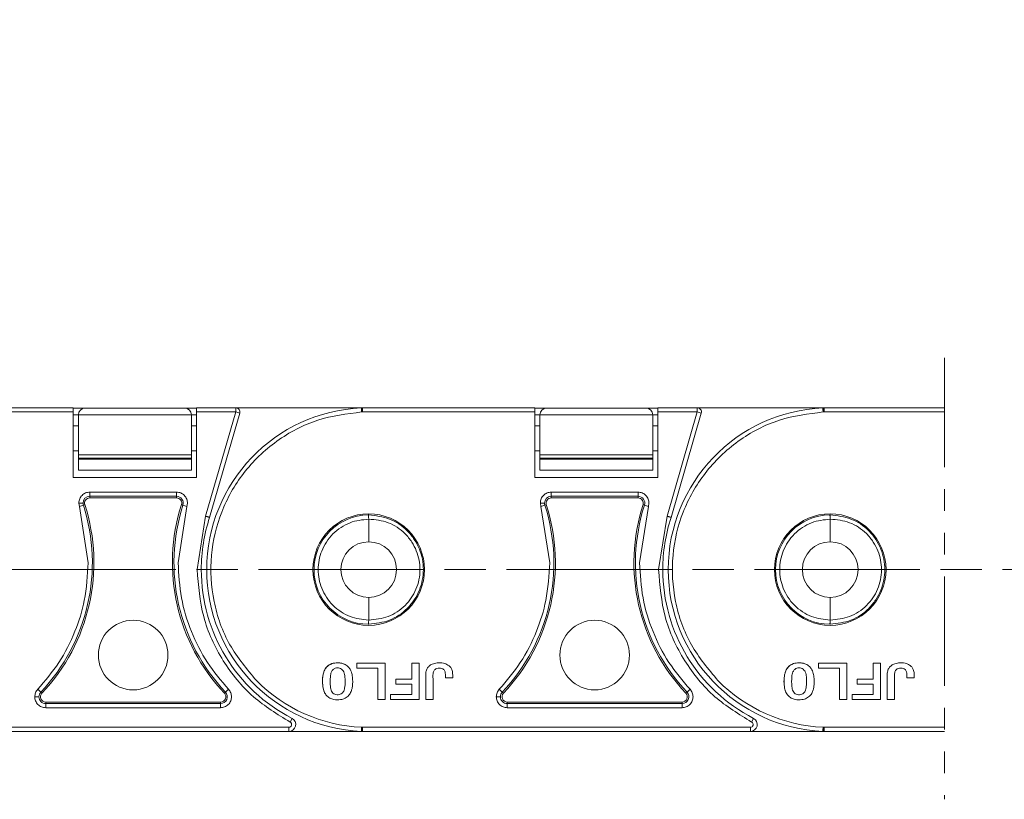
# Model space of a CAD drawing. Header units: millimetres. Extents: x 3045 to 3672, y -465 to -26.
# Tile 12 of 28: x 3355 to 3426, y -275 to -219. Entities that reach past the tile are written whole.
import ezdxf

# ---------------------------------------------------------------- set-up
doc = ezdxf.new("R2010")
doc.units = ezdxf.units.MM
for name, pattern in [('ACAD_ISO08W100', [36, 24, -3, 6, -3]), ('CENTER', [0.6, 0.375, -0.075, 0.075, -0.075]), ('PHANTOM2', [31.75, 15.875, -3.175, 3.175, -3.175, 3.175, -3.175])]:
    doc.linetypes.add(name, pattern=pattern)
doc.layers.add('中心线', color=1, linetype='CENTER', lineweight=25)
doc.styles.get("Standard").update_dxf_attribs({"font": '仿宋_GB2312.ttf', "width": 0.8})
doc.dimstyles.new('副本 ISO-25.1', dxfattribs={"dimtxt": 6, "dimasz": 5, "dimexe": 3.5, "dimexo": 0.625, "dimgap": 1.5, "dimtad": 1, "dimdsep": 46, "dimtxsty": 'Standard', "dimcen": 2.5, "dimadec": 0, "dimazin": 0, "dimtfac": 1, "dimtmove": 0, "dimatfit": 3, "dimfxl": 0, "dimarcsym": 0})

# ---------------------------------------------------------------- blocks, each defined once
blk = doc.blocks.new('*D255')
at = {"color": 0, "lineweight": -2}
for p, q in [((3372.921, -191.545), (3646.071, -191.545)), ((3642.571, -196.545), (3642.571, -265.368)), ((3599.268, -270.368), (3646.071, -270.368))]:
    blk.add_line(p, q, dxfattribs=at)
at = {"color": 0, "lineweight": 9}
for points in [[(3641.738, -196.545), (3643.405, -196.545), (3642.571, -191.545)], [(3641.738, -265.368), (3643.405, -265.368), (3642.571, -270.368)]]:
    blk.add_solid(points, dxfattribs=at)
at = {"layer": 'Defpoints', "color": 0, "lineweight": 9}
for p in [(3372.296, -191.545), (3598.643, -270.368), (3642.571, -270.368)]:
    blk.add_point(p, dxfattribs=at)
at = {"color": 0, "lineweight": 9, "insert": (3638.071, -230.956), "char_height": 6, "attachment_point": 5, "rotation": 90}
blk.add_mtext('2R+23.5', dxfattribs=at)

msp = doc.modelspace()

# ---------------------------------------------------------------- linework, layer by layer
at = {"color": 3, "linetype": 'PHANTOM2', "lineweight": 9, "ltscale": 0.5}
msp.add_line((3422.003, -243.333), (3422.003, -275.385), dxfattribs=at)
at = {"color": 7, "linetype": 'Continuous', "lineweight": 15}
for p, q in [((3358.756, -246.956), (3346.252, -246.956)), ((3358.756, -247.259), (3346.255, -247.259)), ((3358.756, -247.259), (3358.756, -246.956)), ((3359.626, -246.974), (3358.756, -246.974)), ((3358.756, -252.008), (3358.756, -247.259)), ((3366.826, -246.974), (3359.626, -246.974)), ((3367.697, -246.974), (3366.826, -246.974)), ((3370.548, -246.956), (3367.697, -246.956)), ((3367.697, -246.956), (3367.697, -247.259)), ((3367.697, -247.259), (3367.697, -252.008)), ((3370.548, -247.259), (3367.697, -247.259)), ((3368.363, -254.829), (3370.548, -247.259)), ((3370.548, -247.259), (3370.548, -246.956)), ((3379.752, -246.956), (3370.548, -246.956)), ((3370.839, -247.343), (3370.548, -247.259)), ((3379.667, -246.96), (3379.752, -246.956)), ((3379.755, -247.259), (3379.681, -247.259)), ((3392.256, -246.956), (3379.752, -246.956)), ((3379.755, -247.259), (3379.755, -246.978)), ((3392.256, -247.259), (3379.755, -247.259)), ((3392.256, -247.259), (3392.256, -246.956)), ((3393.126, -246.974), (3392.256, -246.974)), ((3392.256, -252.008), (3392.256, -247.259)), ((3400.326, -246.974), (3393.126, -246.974)), ((3401.197, -246.974), (3400.326, -246.974)), ((3404.048, -246.956), (3401.197, -246.956)), ((3401.197, -246.956), (3401.197, -247.259)), ((3401.197, -247.259), (3401.197, -252.008)), ((3404.048, -247.259), (3401.197, -247.259)), ((3401.863, -254.829), (3404.048, -247.259)), ((3404.048, -247.259), (3404.048, -246.956)), ((3413.252, -246.956), (3404.048, -246.956)), ((3404.339, -247.343), (3404.048, -247.259)), ((3413.167, -246.96), (3413.252, -246.956)), ((3413.255, -247.259), (3413.181, -247.259)), ((3422.003, -246.956), (3413.252, -246.956)), ((3413.255, -247.259), (3413.255, -246.978)), ((3422.003, -247.259), (3413.255, -247.259)), ((3358.756, -247.474), (3359.126, -247.474)), ((3359.126, -247.474), (3367.326, -247.474)), ((3359.126, -250.363), (3359.126, -247.474)), ((3367.326, -247.474), (3367.326, -250.363)), ((3367.326, -247.474), (3367.697, -247.474)), ((3368.652, -254.918), (3370.839, -247.343)), ((3392.256, -247.474), (3392.626, -247.474)), ((3392.626, -247.474), (3400.826, -247.474)), ((3392.626, -250.363), (3392.626, -247.474)), ((3400.826, -247.474), (3400.826, -250.363)), ((3400.826, -247.474), (3401.197, -247.474)), ((3402.152, -254.918), (3404.339, -247.343)), ((3359.126, -248.27), (3358.756, -248.27)), ((3367.697, -248.27), (3367.326, -248.27)), ((3392.626, -248.27), (3392.256, -248.27)), ((3401.197, -248.27), (3400.826, -248.27)), ((3358.756, -250.088), (3359.126, -250.088)), ((3367.326, -250.088), (3367.697, -250.088)), ((3392.256, -250.088), (3392.626, -250.088)), ((3400.826, -250.088), (3401.197, -250.088)), ((3367.326, -250.363), (3359.126, -250.363)), ((3359.126, -250.363), (3359.126, -250.613)), ((3359.126, -250.613), (3367.326, -250.613)), ((3359.126, -250.675), (3359.126, -250.613)), ((3367.326, -250.675), (3359.126, -250.675)), ((3359.126, -250.675), (3359.126, -251.474)), ((3367.326, -250.363), (3367.326, -250.613)), ((3367.326, -250.613), (3367.326, -250.675)), ((3367.326, -251.474), (3367.326, -250.675)), ((3400.826, -250.363), (3392.626, -250.363)), ((3392.626, -250.363), (3392.626, -250.613)), ((3392.626, -250.613), (3400.826, -250.613)), ((3392.626, -250.675), (3392.626, -250.613)), ((3400.826, -250.675), (3392.626, -250.675)), ((3392.626, -250.675), (3392.626, -251.474)), ((3400.826, -250.363), (3400.826, -250.613)), ((3400.826, -250.613), (3400.826, -250.675)), ((3400.826, -251.474), (3400.826, -250.675)), ((3359.126, -251.474), (3367.326, -251.474)), ((3392.626, -251.474), (3400.826, -251.474)), ((3367.697, -252.008), (3358.756, -252.008)), ((3401.197, -252.008), (3392.256, -252.008)), ((3359.952, -253.082), (3366.25, -253.082)), ((3359.952, -253.082), (3359.952, -253.384)), ((3359.952, -253.384), (3366.25, -253.384)), ((3359.952, -253.384), (3359.952, -253.496)), ((3359.952, -253.496), (3366.25, -253.496)), ((3366.25, -253.082), (3366.25, -253.384)), ((3366.25, -253.496), (3366.25, -253.384)), ((3393.452, -253.082), (3399.75, -253.082)), ((3393.452, -253.082), (3393.452, -253.384)), ((3393.452, -253.384), (3399.75, -253.384)), ((3393.452, -253.384), (3393.452, -253.496)), ((3393.452, -253.496), (3399.75, -253.496)), ((3399.75, -253.082), (3399.75, -253.384)), ((3399.75, -253.496), (3399.75, -253.384)), ((3359.197, -254.117), (3359.159, -253.875)), ((3359.485, -254.024), (3359.197, -254.117)), ((3359.837, -258.203), (3359.197, -254.117)), ((3359.592, -253.99), (3359.485, -254.024)), ((3367.005, -254.117), (3366.366, -258.203)), ((3366.717, -254.024), (3366.61, -253.99)), ((3367.005, -254.117), (3366.717, -254.024)), ((3367.043, -253.875), (3367.005, -254.117)), ((3392.697, -254.117), (3392.659, -253.875)), ((3392.985, -254.024), (3392.697, -254.117)), ((3393.337, -258.203), (3392.697, -254.117)), ((3393.092, -253.99), (3392.985, -254.024)), ((3400.505, -254.117), (3399.866, -258.203)), ((3400.217, -254.024), (3400.11, -253.99)), ((3400.505, -254.117), (3400.217, -254.024)), ((3400.543, -253.875), (3400.505, -254.117)), ((3367.744, -258.706), (3368.363, -254.829)), ((3380.199, -254.739), (3380.167, -254.739)), ((3380.199, -256.685), (3380.199, -255.042)), ((3401.244, -258.706), (3401.863, -254.829)), ((3413.699, -254.739), (3413.667, -254.739)), ((3413.699, -256.685), (3413.699, -255.042)), ((3380.199, -262.369), (3380.199, -260.727)), ((3413.699, -262.369), (3413.699, -260.727)), ((3380.167, -262.673), (3380.199, -262.673)), ((3413.667, -262.673), (3413.699, -262.673)), ((3379.345, -265.505), (3379.345, -265.866)), ((3381.4, -265.505), (3379.345, -265.505)), ((3379.345, -265.866), (3380.868, -265.866)), ((3380.868, -265.866), (3380.868, -268.132)), ((3381.4, -268.132), (3381.4, -265.505)), ((3383.858, -265.505), (3383.326, -265.505)), ((3383.326, -265.505), (3383.326, -266.653)), ((3383.858, -268.132), (3383.858, -265.505)), ((3412.845, -265.505), (3412.845, -265.866)), ((3414.9, -265.505), (3412.845, -265.505)), ((3412.845, -265.866), (3414.368, -265.866)), ((3414.368, -265.866), (3414.368, -268.132)), ((3414.9, -268.132), (3414.9, -265.505)), ((3417.358, -265.505), (3416.826, -265.505)), ((3416.826, -265.505), (3416.826, -266.653)), ((3417.358, -268.132), (3417.358, -265.505)), ((3385.765, -266.567), (3386.297, -266.567)), ((3419.265, -266.567), (3419.797, -266.567)), ((3382.16, -267.014), (3382.16, -266.653)), ((3383.326, -266.653), (3382.16, -266.653)), ((3383.326, -267.014), (3382.16, -267.014)), ((3383.326, -267.771), (3383.326, -267.014)), ((3416.826, -266.653), (3415.66, -266.653)), ((3415.66, -267.014), (3415.66, -266.653)), ((3416.826, -267.014), (3415.66, -267.014)), ((3416.826, -267.771), (3416.826, -267.014)), ((3356.177, -267.397), (3356.397, -267.605)), ((3356.397, -267.605), (3356.478, -267.682)), ((3369.724, -267.682), (3369.805, -267.605)), ((3370.025, -267.397), (3369.805, -267.605)), ((3381.784, -268.132), (3381.784, -267.771)), ((3381.784, -267.771), (3383.326, -267.771)), ((3389.677, -267.397), (3389.897, -267.605)), ((3389.897, -267.605), (3389.978, -267.682)), ((3403.224, -267.682), (3403.305, -267.605)), ((3403.525, -267.397), (3403.305, -267.605)), ((3415.284, -268.132), (3415.284, -267.771)), ((3415.284, -267.771), (3416.826, -267.771)), ((3356.753, -268.32), (3356.753, -268.432)), ((3369.449, -268.32), (3356.753, -268.32)), ((3356.753, -268.735), (3356.753, -268.432)), ((3369.449, -268.432), (3356.753, -268.432)), ((3369.449, -268.432), (3369.449, -268.32)), ((3369.449, -268.735), (3369.449, -268.432)), ((3380.868, -268.132), (3381.4, -268.132)), ((3381.784, -268.132), (3383.858, -268.132)), ((3384.336, -268.132), (3384.867, -268.132)), ((3390.253, -268.32), (3390.253, -268.432)), ((3402.949, -268.32), (3390.253, -268.32)), ((3390.253, -268.735), (3390.253, -268.432)), ((3402.949, -268.432), (3390.253, -268.432)), ((3402.949, -268.432), (3402.949, -268.32)), ((3402.949, -268.735), (3402.949, -268.432)), ((3414.368, -268.132), (3414.9, -268.132)), ((3415.284, -268.132), (3417.358, -268.132)), ((3417.836, -268.132), (3418.367, -268.132)), ((3369.449, -268.735), (3356.753, -268.735)), ((3402.949, -268.735), (3390.253, -268.735)), ((3374.402, -270.153), (3346.255, -270.153)), ((3374.402, -270.456), (3374.402, -270.153)), ((3374.632, -269.507), (3374.493, -269.777)), ((3379.755, -270.153), (3379.681, -270.152)), ((3379.755, -270.153), (3379.755, -270.434)), ((3407.902, -270.153), (3379.755, -270.153)), ((3407.902, -270.456), (3407.902, -270.153)), ((3408.132, -269.507), (3407.993, -269.777)), ((3413.255, -270.153), (3413.181, -270.152)), ((3413.255, -270.153), (3413.255, -270.434)), ((3422.003, -270.153), (3413.255, -270.153)), ((3346.26, -270.456), (3374.402, -270.456)), ((3374.402, -270.456), (3379.76, -270.456)), ((3379.743, -270.455), (3379.667, -270.452)), ((3379.755, -270.434), (3379.76, -270.456)), ((3379.76, -270.456), (3407.902, -270.456)), ((3407.902, -270.456), (3413.26, -270.456)), ((3413.243, -270.455), (3413.167, -270.452)), ((3413.255, -270.434), (3413.26, -270.456)), ((3413.26, -270.456), (3422.003, -270.456))]:
    msp.add_line(p, q, dxfattribs=at)
for centre, radius in [((3380.199, -258.706), 4.05), ((3413.699, -258.706), 4.05), ((3363.101, -264.911), 2.526), ((3396.601, -264.911), 2.526)]:
    msp.add_circle(centre, radius, dxfattribs=at)
for centre, radius, start, end in [((3359.626, -247.474), 0.5, 90, 180), ((3366.826, -247.474), 0.5, 0, 90), ((3380.199, -258.706), 11.758, 92.59128, 267.40872), ((3370.548, -247.259), 0.303, 343.89727, 90), ((3393.126, -247.474), 0.5, 90, 180), ((3400.326, -247.474), 0.5, 0, 90), ((3413.699, -258.706), 11.758, 92.59128, 267.40872), ((3404.048, -247.259), 0.303, 343.89727, 90), ((3359.952, -253.875), 0.49, 90, 179.99999), ((3359.952, -253.875), 0.378, 90, 197.78298), ((3366.25, -253.875), 0.49, 342.21702, 90), ((3366.25, -253.875), 0.378, 342.21702, 90), ((3393.452, -253.875), 0.49, 90, 179.99999), ((3393.452, -253.875), 0.378, 90, 197.78298), ((3399.75, -253.875), 0.49, 342.21702, 90), ((3399.75, -253.875), 0.378, 342.21702, 90), ((3346.457, -258.203), 13.682, 316.59098, 17.78298), ((3346.457, -258.203), 13.794, 316.59098, 17.78298), ((3359.952, -253.875), 0.49, 179.99999, 197.78298), ((3379.745, -258.203), 13.794, 162.21702, 223.40902), ((3379.745, -258.203), 13.682, 162.21702, 223.40902), ((3379.957, -258.203), 13.682, 316.59098, 17.78298), ((3379.957, -258.203), 13.794, 316.59098, 17.78298), ((3393.452, -253.875), 0.49, 179.99999, 197.78298), ((3413.245, -258.203), 13.794, 162.21702, 223.40902), ((3413.245, -258.203), 13.682, 162.21702, 223.40902), ((3380.199, -258.706), 12.152, 161.83764, 180), ((3380.199, -258.706), 3.967, 90.45642, 269.54358), ((3413.699, -258.706), 12.152, 161.83764, 180), ((3413.699, -258.706), 3.967, 90.45642, 269.54358), ((3380.199, -258.706), 2.021, 90, 270), ((3380.199, -258.706), 2.021, 270, 90), ((3413.699, -258.706), 2.021, 90, 270), ((3413.699, -258.706), 2.021, 270, 90), ((3380.199, -258.706), 12.152, 180, 242.73396), ((3413.699, -258.706), 12.152, 180, 242.73396), ((3380.199, -258.706), 11.458, 224.65735, 267.40885), ((3413.699, -258.706), 11.458, 224.65735, 267.40885), ((3356.753, -267.942), 0.49, 136.59098, 179.99995), ((3356.753, -267.942), 0.49, 179.99995, 270), ((3356.753, -267.942), 0.378, 136.59098, 270), ((3369.449, -267.942), 0.49, 270, 43.40902), ((3369.449, -267.942), 0.378, 270, 43.40902), ((3390.253, -267.942), 0.49, 136.59098, 179.99995), ((3390.253, -267.942), 0.49, 179.99995, 270), ((3390.253, -267.942), 0.378, 136.59098, 270), ((3402.949, -267.942), 0.49, 270, 43.40902), ((3402.949, -267.942), 0.378, 270, 43.40902), ((3374.402, -269.954), 0.502, 270, 62.73396), ((3374.402, -269.954), 0.199, 270, 62.73396), ((3407.902, -269.954), 0.502, 270, 62.73396), ((3407.902, -269.954), 0.199, 270, 62.73396), ((3379.716, -270.429), 0.039, 318.95346, 351.9603), ((3413.216, -270.429), 0.039, 318.95346, 351.9603)]:
    msp.add_arc(centre, radius, start, end, dxfattribs=at)
for points, knots in [([(3379.681, -247.259), (3378.609, -247.397), (3376.419, -247.677), (3373.431, -249.266), (3371.014, -251.589), (3369.387, -254.474), (3368.623, -257.697), (3368.821, -261.043), (3369.936, -264.239), (3371.354, -265.931), (3372.048, -266.759)], [0, 0, 0, 0, 0.122369, 0.25, 0.377631, 0.5, 0.622369, 0.75, 0.877631, 1, 1, 1, 1]), ([(3379.755, -246.978), (3379.752, -246.988), (3379.747, -247.006), (3379.734, -247.055), (3379.718, -247.113), (3379.699, -247.187), (3379.687, -247.236), (3379.681, -247.259)], [0, 0, 0, 0, 0.2009574, 0.3493582, 0.5907169, 0.8011555, 1, 1, 1, 1]), ([(3379.752, -246.956), (3379.751, -246.957), (3379.748, -246.958), (3379.752, -246.971), (3379.755, -246.978)], [0, 0, 0, 0, 0.417545, 1, 1, 1, 1]), ([(3413.181, -247.259), (3412.109, -247.397), (3409.919, -247.677), (3406.931, -249.266), (3404.514, -251.589), (3402.887, -254.474), (3402.123, -257.697), (3402.321, -261.043), (3403.436, -264.239), (3404.854, -265.931), (3405.548, -266.759)], [0, 0, 0, 0, 0.122369, 0.25, 0.377631, 0.5, 0.622369, 0.75, 0.877631, 1, 1, 1, 1]), ([(3413.255, -246.978), (3413.252, -246.988), (3413.247, -247.006), (3413.234, -247.055), (3413.218, -247.113), (3413.199, -247.187), (3413.187, -247.236), (3413.181, -247.259)], [0, 0, 0, 0, 0.2009574, 0.3493582, 0.5907169, 0.8011555, 1, 1, 1, 1]), ([(3413.252, -246.956), (3413.251, -246.957), (3413.248, -246.958), (3413.252, -246.971), (3413.255, -246.978)], [0, 0, 0, 0, 0.417545, 1, 1, 1, 1]), ([(3359.159, -253.875), (3359.171, -253.771), (3359.195, -253.562), (3359.379, -253.3), (3359.641, -253.117), (3359.848, -253.094), (3359.952, -253.082)], [0, 0, 0, 0, 0.250177, 0.500521, 0.750628, 1, 1, 1, 1]), ([(3366.25, -253.082), (3366.354, -253.094), (3366.556, -253.117), (3366.78, -253.269), (3366.919, -253.437), (3367.018, -253.629), (3367.034, -253.782), (3367.043, -253.875)], [0, 0, 0, 0, 0.2494712, 0.4859232, 0.6313242, 0.7763613, 1, 1, 1, 1]), ([(3392.659, -253.875), (3392.671, -253.771), (3392.695, -253.562), (3392.879, -253.3), (3393.141, -253.117), (3393.348, -253.094), (3393.452, -253.082)], [0, 0, 0, 0, 0.250177, 0.500521, 0.750628, 1, 1, 1, 1]), ([(3399.75, -253.082), (3399.854, -253.094), (3400.056, -253.117), (3400.28, -253.269), (3400.419, -253.437), (3400.518, -253.629), (3400.534, -253.782), (3400.543, -253.875)], [0, 0, 0, 0, 0.249471, 0.485923, 0.631324, 0.776361, 1, 1, 1, 1]), ([(3359.159, -253.875), (3359.201, -253.875), (3359.287, -253.875), (3359.387, -253.875), (3359.448, -253.875), (3359.457, -253.875), (3359.462, -253.875)], [0, 0, 0, 0, 0.2708965, 0.5622441, 0.789076, 1, 1, 1, 1]), ([(3392.659, -253.875), (3392.701, -253.875), (3392.787, -253.875), (3392.887, -253.875), (3392.948, -253.875), (3392.957, -253.875), (3392.962, -253.875)], [0, 0, 0, 0, 0.270897, 0.562244, 0.789076, 1, 1, 1, 1]), ([(3368.652, -254.918), (3368.65, -254.917), (3368.644, -254.915), (3368.601, -254.902), (3368.548, -254.886), (3368.495, -254.87), (3368.432, -254.85), (3368.386, -254.836), (3368.363, -254.829)], [0, 0, 0, 0, 0.197231, 0.429158, 0.558746, 0.697086, 0.844173, 1, 1, 1, 1]), ([(3380.199, -262.369), (3379.736, -262.32), (3379.026, -262.244), (3378.171, -261.785), (3377.586, -261.312), (3377.111, -260.724), (3376.67, -259.872), (3376.447, -258.706), (3376.67, -257.539), (3377.111, -256.688), (3377.586, -256.1), (3378.171, -255.626), (3379.026, -255.167), (3379.736, -255.092), (3380.199, -255.042)], [0, 0, 0, 0, 0.120094, 0.184653, 0.250509, 0.316292, 0.380636, 0.5, 0.619364, 0.683708, 0.749491, 0.815347, 0.879906, 1, 1, 1, 1]), ([(3380.199, -255.042), (3380.198, -255.01), (3380.197, -254.956), (3380.192, -254.883), (3380.189, -254.831), (3380.184, -254.788), (3380.178, -254.757), (3380.172, -254.741), (3380.168, -254.74), (3380.167, -254.739)], [0, 0, 0, 0, 0.204049, 0.340626, 0.499474, 0.615725, 0.75984, 0.920238, 1, 1, 1, 1]), ([(3380.199, -254.739), (3380.714, -254.797), (3381.744, -254.914), (3382.856, -255.683), (3383.526, -256.497), (3384.014, -257.423), (3384.265, -258.707), (3384.013, -259.991), (3383.525, -260.917), (3382.854, -261.731), (3381.742, -262.498), (3380.713, -262.615), (3380.199, -262.673)], [0, 0, 0, 0, 0.124895, 0.249768, 0.315264, 0.378872, 0.500087, 0.621291, 0.684901, 0.750407, 0.875279, 1, 1, 1, 1]), ([(3380.199, -255.042), (3380.68, -255.09), (3381.646, -255.185), (3382.705, -255.903), (3383.333, -256.67), (3383.782, -257.531), (3383.968, -258.489), (3383.87, -259.442), (3383.584, -260.366), (3382.889, -261.385), (3381.652, -262.225), (3380.68, -262.322), (3380.199, -262.369)], [0, 0, 0, 0, 0.125188, 0.250856, 0.319613, 0.380838, 0.50002, 0.563142, 0.625674, 0.747351, 0.875025, 1, 1, 1, 1]), ([(3402.152, -254.918), (3402.15, -254.917), (3402.144, -254.915), (3402.101, -254.902), (3402.048, -254.886), (3401.995, -254.87), (3401.932, -254.85), (3401.886, -254.836), (3401.863, -254.829)], [0, 0, 0, 0, 0.197231, 0.429158, 0.558746, 0.697086, 0.844173, 1, 1, 1, 1]), ([(3413.699, -262.369), (3413.236, -262.32), (3412.526, -262.244), (3411.671, -261.785), (3411.086, -261.312), (3410.611, -260.724), (3410.17, -259.872), (3409.947, -258.706), (3410.17, -257.539), (3410.611, -256.688), (3411.086, -256.1), (3411.671, -255.626), (3412.526, -255.167), (3413.236, -255.092), (3413.699, -255.042)], [0, 0, 0, 0, 0.120094, 0.184653, 0.250509, 0.316292, 0.380636, 0.5, 0.619364, 0.683708, 0.749491, 0.815347, 0.879906, 1, 1, 1, 1]), ([(3413.699, -255.042), (3413.698, -255.01), (3413.697, -254.956), (3413.692, -254.883), (3413.689, -254.831), (3413.684, -254.788), (3413.678, -254.757), (3413.672, -254.741), (3413.668, -254.74), (3413.667, -254.739)], [0, 0, 0, 0, 0.204049, 0.340626, 0.499474, 0.615725, 0.75984, 0.920238, 1, 1, 1, 1]), ([(3413.699, -254.739), (3414.214, -254.797), (3415.244, -254.914), (3416.356, -255.683), (3417.026, -256.497), (3417.514, -257.423), (3417.765, -258.707), (3417.513, -259.991), (3417.025, -260.917), (3416.354, -261.731), (3415.242, -262.498), (3414.213, -262.615), (3413.699, -262.673)], [0, 0, 0, 0, 0.124895, 0.249768, 0.315264, 0.378872, 0.500087, 0.621291, 0.684901, 0.750407, 0.875279, 1, 1, 1, 1]), ([(3413.699, -255.042), (3414.18, -255.09), (3415.146, -255.185), (3416.205, -255.903), (3416.833, -256.67), (3417.282, -257.531), (3417.468, -258.489), (3417.37, -259.442), (3417.084, -260.366), (3416.389, -261.385), (3415.152, -262.225), (3414.18, -262.322), (3413.699, -262.369)], [0, 0, 0, 0, 0.125188, 0.250856, 0.319613, 0.380838, 0.50002, 0.563142, 0.625674, 0.747351, 0.875025, 1, 1, 1, 1]), ([(3356.177, -267.397), (3356.712, -266.767), (3357.801, -265.487), (3358.91, -263.273), (3359.683, -260.824), (3359.783, -259.122), (3359.837, -258.203)], [0, 0, 0, 0, 0.244254, 0.496621, 0.728157, 1, 1, 1, 1]), ([(3366.366, -258.203), (3366.413, -259.058), (3366.507, -260.769), (3367.266, -263.221), (3368.406, -265.491), (3369.488, -266.765), (3370.025, -267.397)], [0, 0, 0, 0, 0.252852, 0.506156, 0.754853, 1, 1, 1, 1]), ([(3374.493, -269.777), (3373.569, -269.209), (3371.669, -268.041), (3369.508, -265.37), (3368.023, -262.185), (3367.837, -259.86), (3367.744, -258.706)], [0, 0, 0, 0, 0.237855, 0.488911, 0.746343, 1, 1, 1, 1]), ([(3367.744, -258.706), (3367.787, -258.706), (3367.876, -258.706), (3367.978, -258.706), (3368.037, -258.706), (3368.044, -258.706), (3368.047, -258.706)], [0, 0, 0, 0, 0.2702587, 0.562427, 0.7897353, 1, 1, 1, 1]), ([(3389.677, -267.397), (3390.212, -266.767), (3391.301, -265.487), (3392.41, -263.273), (3393.183, -260.824), (3393.283, -259.122), (3393.337, -258.203)], [0, 0, 0, 0, 0.244254, 0.496621, 0.728157, 1, 1, 1, 1]), ([(3399.866, -258.203), (3399.913, -259.058), (3400.007, -260.769), (3400.766, -263.221), (3401.906, -265.491), (3402.988, -266.765), (3403.525, -267.397)], [0, 0, 0, 0, 0.252852, 0.506156, 0.754853, 1, 1, 1, 1]), ([(3407.993, -269.777), (3407.069, -269.209), (3405.169, -268.041), (3403.008, -265.37), (3401.523, -262.185), (3401.337, -259.86), (3401.244, -258.706)], [0, 0, 0, 0, 0.237855, 0.488911, 0.746343, 1, 1, 1, 1]), ([(3401.244, -258.706), (3401.287, -258.706), (3401.376, -258.706), (3401.478, -258.706), (3401.537, -258.706), (3401.544, -258.706), (3401.547, -258.706)], [0, 0, 0, 0, 0.2702587, 0.562427, 0.7897353, 1, 1, 1, 1]), ([(3380.167, -262.673), (3380.169, -262.672), (3380.173, -262.669), (3380.18, -262.645), (3380.186, -262.606), (3380.192, -262.549), (3380.197, -262.472), (3380.198, -262.404), (3380.199, -262.369)], [0, 0, 0, 0, 0.1177988, 0.2924062, 0.4522723, 0.5724292, 0.7830569, 1, 1, 1, 1]), ([(3413.667, -262.673), (3413.669, -262.672), (3413.673, -262.669), (3413.68, -262.645), (3413.686, -262.606), (3413.692, -262.549), (3413.697, -262.472), (3413.698, -262.404), (3413.699, -262.369)], [0, 0, 0, 0, 0.1177988, 0.2924062, 0.4522723, 0.5724292, 0.7830569, 1, 1, 1, 1]), ([(3377.135, -267.85), (3377.081, -267.776), (3376.939, -267.581), (3376.827, -267.015), (3376.832, -266.418), (3377.029, -265.901), (3377.25, -265.661), (3377.562, -265.504), (3377.939, -265.458), (3378.324, -265.507), (3378.596, -265.649), (3378.707, -265.759), (3378.742, -265.794)], [0, 0, 0, 0, 0.068925, 0.181835, 0.429589, 0.512717, 0.596699, 0.671038, 0.773392, 0.880953, 0.962175, 1, 1, 1, 1]), ([(3378.742, -265.794), (3378.666, -265.725), (3378.512, -265.586), (3378.157, -265.472), (3377.777, -265.462), (3377.399, -265.566), (3377.129, -265.769), (3376.974, -266.027), (3376.898, -266.28), (3376.853, -266.568), (3376.843, -266.909), (3376.876, -267.289), (3376.963, -267.621), (3377.087, -267.786), (3377.135, -267.85)], [0, 0, 0, 0, 0.077726, 0.155352, 0.276594, 0.36227, 0.448522, 0.525591, 0.586453, 0.64883, 0.745829, 0.844558, 0.939133, 1, 1, 1, 1]), ([(3377.135, -267.85), (3377.211, -267.919), (3377.364, -268.056), (3377.721, -268.167), (3378.107, -268.174), (3378.494, -268.064), (3378.771, -267.854), (3378.924, -267.587), (3378.997, -267.327), (3379.036, -267.039), (3379.042, -266.705), (3379.005, -266.334), (3378.912, -266.014), (3378.789, -265.854), (3378.742, -265.794)], [0, 0, 0, 0, 0.077118, 0.154064, 0.277592, 0.365915, 0.454804, 0.533143, 0.595307, 0.659002, 0.75277, 0.848192, 0.942337, 1, 1, 1, 1]), ([(3378.32, -267.621), (3378.343, -267.588), (3378.426, -267.47), (3378.492, -267.078), (3378.494, -266.618), (3378.434, -266.192), (3378.303, -265.991), (3378.168, -265.888), (3378.013, -265.833), (3377.851, -265.834), (3377.687, -265.893), (3377.604, -265.978), (3377.559, -266.024)], [0, 0, 0, 0, 0.047136, 0.170596, 0.457333, 0.600622, 0.668644, 0.736207, 0.798456, 0.860666, 0.924302, 1, 1, 1, 1]), ([(3386.297, -266.567), (3386.299, -266.466), (3386.304, -266.263), (3386.254, -265.986), (3386.125, -265.766), (3385.918, -265.603), (3385.595, -265.476), (3385.198, -265.462), (3384.837, -265.541), (3384.589, -265.689), (3384.427, -265.889), (3384.351, -266.122), (3384.332, -266.363), (3384.337, -266.662), (3384.334, -267.252), (3384.335, -267.767), (3384.336, -268.132)], [0, 0, 0, 0, 0.060966, 0.122555, 0.166943, 0.211374, 0.27887, 0.373201, 0.446631, 0.499185, 0.54401, 0.599254, 0.643956, 0.689261, 0.779896, 1, 1, 1, 1]), ([(3384.867, -268.132), (3384.867, -268.031), (3384.866, -267.526), (3384.878, -266.909), (3384.859, -266.341), (3384.888, -266.14), (3384.935, -266.024), (3385.018, -265.94), (3385.152, -265.878), (3385.318, -265.86), (3385.5, -265.876), (3385.592, -265.936), (3385.638, -265.966)], [0, 0, 0, 0, 0.10516, 0.525798, 0.642954, 0.69438, 0.736747, 0.770674, 0.814759, 0.886948, 0.943322, 1, 1, 1, 1]), ([(3410.635, -267.85), (3410.581, -267.776), (3410.439, -267.581), (3410.327, -267.015), (3410.332, -266.418), (3410.529, -265.901), (3410.75, -265.661), (3411.062, -265.504), (3411.439, -265.458), (3411.824, -265.507), (3412.096, -265.649), (3412.207, -265.759), (3412.242, -265.794)], [0, 0, 0, 0, 0.068925, 0.181835, 0.429589, 0.512717, 0.596699, 0.671038, 0.773392, 0.880953, 0.962175, 1, 1, 1, 1]), ([(3412.242, -265.794), (3412.166, -265.725), (3412.012, -265.586), (3411.657, -265.472), (3411.277, -265.462), (3410.899, -265.566), (3410.629, -265.769), (3410.474, -266.027), (3410.398, -266.28), (3410.353, -266.568), (3410.343, -266.909), (3410.376, -267.289), (3410.463, -267.621), (3410.587, -267.786), (3410.635, -267.85)], [0, 0, 0, 0, 0.077726, 0.155352, 0.276594, 0.36227, 0.448522, 0.525591, 0.586453, 0.64883, 0.745829, 0.844558, 0.939133, 1, 1, 1, 1]), ([(3410.635, -267.85), (3410.711, -267.919), (3410.864, -268.056), (3411.221, -268.167), (3411.607, -268.174), (3411.994, -268.064), (3412.271, -267.854), (3412.424, -267.587), (3412.497, -267.327), (3412.536, -267.039), (3412.542, -266.705), (3412.505, -266.334), (3412.412, -266.014), (3412.289, -265.854), (3412.242, -265.794)], [0, 0, 0, 0, 0.077118, 0.154064, 0.277592, 0.365915, 0.454804, 0.533143, 0.595307, 0.659002, 0.75277, 0.848192, 0.942337, 1, 1, 1, 1]), ([(3411.82, -267.621), (3411.843, -267.588), (3411.926, -267.47), (3411.992, -267.078), (3411.994, -266.618), (3411.934, -266.192), (3411.803, -265.991), (3411.668, -265.888), (3411.513, -265.833), (3411.351, -265.834), (3411.187, -265.893), (3411.104, -265.978), (3411.059, -266.024)], [0, 0, 0, 0, 0.047136, 0.170596, 0.457333, 0.600622, 0.668644, 0.736207, 0.798456, 0.860666, 0.924302, 1, 1, 1, 1]), ([(3419.797, -266.567), (3419.799, -266.466), (3419.804, -266.263), (3419.754, -265.986), (3419.625, -265.766), (3419.418, -265.603), (3419.095, -265.476), (3418.698, -265.462), (3418.337, -265.541), (3418.089, -265.689), (3417.927, -265.889), (3417.851, -266.122), (3417.832, -266.363), (3417.837, -266.662), (3417.834, -267.252), (3417.835, -267.767), (3417.836, -268.132)], [0, 0, 0, 0, 0.060966, 0.122555, 0.166943, 0.211374, 0.27887, 0.373201, 0.446631, 0.499185, 0.54401, 0.599254, 0.643956, 0.689261, 0.779896, 1, 1, 1, 1]), ([(3418.367, -268.132), (3418.367, -268.031), (3418.366, -267.526), (3418.378, -266.909), (3418.359, -266.341), (3418.388, -266.14), (3418.435, -266.024), (3418.518, -265.94), (3418.652, -265.878), (3418.818, -265.86), (3419, -265.876), (3419.092, -265.936), (3419.138, -265.966)], [0, 0, 0, 0, 0.10516, 0.525798, 0.642954, 0.69438, 0.736747, 0.770674, 0.814759, 0.886948, 0.943322, 1, 1, 1, 1]), ([(3377.559, -266.024), (3377.536, -266.06), (3377.447, -266.196), (3377.395, -266.605), (3377.394, -267.071), (3377.457, -267.489), (3377.596, -267.672), (3377.733, -267.768), (3377.894, -267.809), (3378.061, -267.794), (3378.208, -267.729), (3378.284, -267.655), (3378.32, -267.621)], [0, 0, 0, 0, 0.049968, 0.193018, 0.475404, 0.617015, 0.680621, 0.743737, 0.81298, 0.874323, 0.941059, 1, 1, 1, 1]), ([(3385.638, -265.966), (3385.657, -265.984), (3385.703, -266.028), (3385.755, -266.149), (3385.769, -266.335), (3385.767, -266.483), (3385.765, -266.567)], [0, 0, 0, 0, 0.120772, 0.299416, 0.603738, 1, 1, 1, 1]), ([(3411.059, -266.024), (3411.036, -266.06), (3410.947, -266.196), (3410.895, -266.605), (3410.894, -267.071), (3410.957, -267.489), (3411.096, -267.672), (3411.233, -267.768), (3411.394, -267.809), (3411.561, -267.794), (3411.708, -267.729), (3411.784, -267.655), (3411.82, -267.621)], [0, 0, 0, 0, 0.049968, 0.193018, 0.475404, 0.617015, 0.680621, 0.743737, 0.81298, 0.874323, 0.941059, 1, 1, 1, 1]), ([(3419.138, -265.966), (3419.157, -265.984), (3419.203, -266.028), (3419.255, -266.149), (3419.269, -266.335), (3419.267, -266.483), (3419.265, -266.567)], [0, 0, 0, 0, 0.120772, 0.299416, 0.603738, 1, 1, 1, 1]), ([(3355.96, -267.942), (3355.97, -267.84), (3355.989, -267.638), (3356.115, -267.477), (3356.177, -267.397)], [0, 0, 0, 0, 0.502524, 1, 1, 1, 1]), ([(3356.753, -268.735), (3356.649, -268.723), (3356.441, -268.7), (3356.176, -268.516), (3356.031, -268.295), (3355.968, -268.097), (3355.962, -267.993), (3355.96, -267.942)], [0, 0, 0, 0, 0.249007, 0.500519, 0.750159, 0.87592, 1, 1, 1, 1]), ([(3355.96, -267.942), (3356.001, -267.942), (3356.088, -267.942), (3356.187, -267.942), (3356.248, -267.942), (3356.258, -267.942), (3356.263, -267.942)], [0, 0, 0, 0, 0.2708724, 0.5622222, 0.789066, 1, 1, 1, 1]), ([(3370.242, -267.942), (3370.232, -268.042), (3370.215, -268.196), (3370.116, -268.38), (3370.014, -268.506), (3369.888, -268.609), (3369.703, -268.708), (3369.549, -268.724), (3369.449, -268.735)], [0, 0, 0, 0, 0.239443, 0.369505, 0.5, 0.630063, 0.760557, 1, 1, 1, 1]), ([(3389.46, -267.942), (3389.47, -267.84), (3389.489, -267.638), (3389.615, -267.477), (3389.677, -267.397)], [0, 0, 0, 0, 0.502524, 1, 1, 1, 1]), ([(3390.253, -268.735), (3390.149, -268.723), (3389.941, -268.7), (3389.676, -268.516), (3389.531, -268.295), (3389.468, -268.097), (3389.462, -267.993), (3389.46, -267.942)], [0, 0, 0, 0, 0.249007, 0.500519, 0.750159, 0.87592, 1, 1, 1, 1]), ([(3389.46, -267.942), (3389.501, -267.942), (3389.588, -267.942), (3389.687, -267.942), (3389.748, -267.942), (3389.758, -267.942), (3389.763, -267.942)], [0, 0, 0, 0, 0.270872, 0.562222, 0.789066, 1, 1, 1, 1]), ([(3403.742, -267.942), (3403.732, -268.042), (3403.715, -268.196), (3403.616, -268.38), (3403.514, -268.506), (3403.388, -268.609), (3403.203, -268.708), (3403.049, -268.724), (3402.949, -268.735)], [0, 0, 0, 0, 0.239443, 0.369505, 0.5, 0.630063, 0.760557, 1, 1, 1, 1]), ([(3379.681, -270.152), (3379.679, -270.19), (3379.676, -270.248), (3379.673, -270.318), (3379.671, -270.366), (3379.669, -270.405), (3379.667, -270.442), (3379.667, -270.448), (3379.667, -270.452)], [0, 0, 0, 0, 0.239412, 0.368304, 0.499941, 0.631586, 0.760503, 1, 1, 1, 1]), ([(3379.681, -270.152), (3379.688, -270.182), (3379.703, -270.241), (3379.725, -270.323), (3379.744, -270.392), (3379.751, -270.42), (3379.755, -270.434)], [0, 0, 0, 0, 0.244694, 0.499967, 0.74569, 1, 1, 1, 1]), ([(3413.181, -270.152), (3413.179, -270.19), (3413.176, -270.248), (3413.173, -270.318), (3413.171, -270.366), (3413.169, -270.405), (3413.167, -270.442), (3413.167, -270.448), (3413.167, -270.452)], [0, 0, 0, 0, 0.239412, 0.368304, 0.499941, 0.631586, 0.760503, 1, 1, 1, 1]), ([(3413.181, -270.152), (3413.188, -270.182), (3413.203, -270.241), (3413.225, -270.323), (3413.244, -270.392), (3413.251, -270.42), (3413.255, -270.434)], [0, 0, 0, 0, 0.244694, 0.499967, 0.74569, 1, 1, 1, 1])]:
    msp.add_open_spline(points, degree=3, knots=knots, dxfattribs=at)
for points in [[(3379.681, -247.259), (3379.679, -247.22), (3379.675, -247.142), (3379.671, -247.043), (3379.668, -246.973), (3379.667, -246.964), (3379.667, -246.96)], [(3413.181, -247.259), (3413.179, -247.22), (3413.175, -247.142), (3413.171, -247.043), (3413.168, -246.973), (3413.167, -246.964), (3413.167, -246.96)], [(3370.025, -267.397), (3370.088, -267.478), (3370.212, -267.638), (3370.232, -267.841), (3370.242, -267.942)], [(3403.525, -267.397), (3403.588, -267.478), (3403.712, -267.638), (3403.732, -267.841), (3403.742, -267.942)]]:
    msp.add_open_spline(points, degree=3, dxfattribs=at)
at = {"layer": '中心线', "linetype": 'ACAD_ISO08W100', "lineweight": 13, "ltscale": 0.5}
msp.add_line((3246.199, -258.706), (3607.905, -258.706), dxfattribs=at)

# ---------------------------------------------------------------- dimensions: what is measured, and where the dimension line sits
at = {"color": 5, "lineweight": 9}
dim = msp.add_linear_dim(base=(3642.571, -270.368), p1=(3372.296, -191.545), p2=(3598.643, -270.368), angle=90, text='2R+23.5', dimstyle='副本 ISO-25.1', dxfattribs=at)
dim.commit()
dim.dimension.update_dxf_attribs({"geometry": '*D255', "text_midpoint": (3638.071, -230.956)})

doc.saveas('drawing.dxf')
